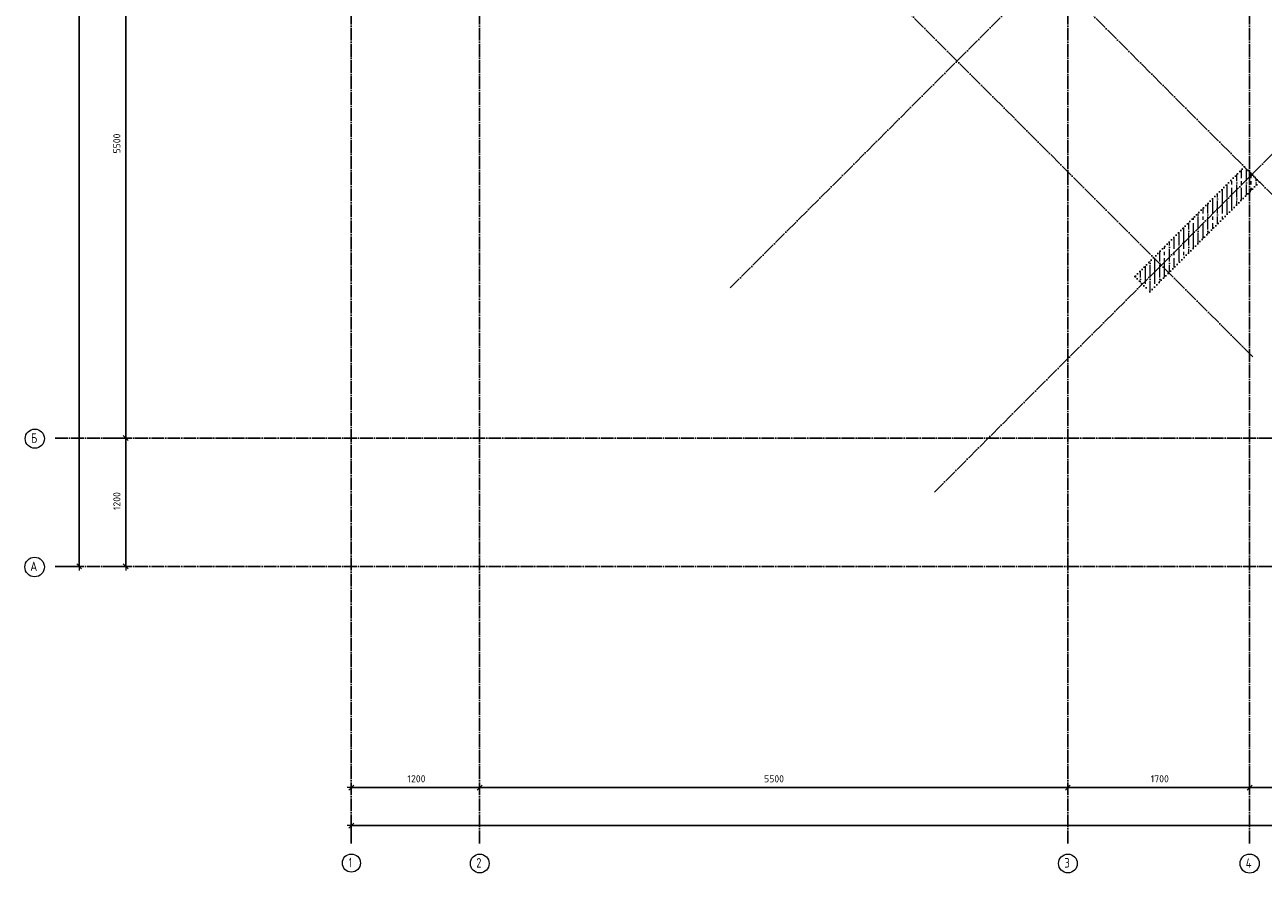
# Model space of a CAD drawing. Header units: millimetres. Extents: x -37663 to 118746, y -2869 to 47508.
# Tile 7 of 54: x -3053 to 8527, y -2869 to 5064. Entities that reach past the tile are written whole.
import ezdxf

# ---------------------------------------------------------------- set-up
doc = ezdxf.new("R2010")
doc.units = ezdxf.units.MM
doc.header["$PDMODE"] = 65
for name, pattern in [('______11', [150, 120, -15, 0, -15]), ('______5', [330, 240, -30, 30, -30]), ('______9', [30, 0, -30])]:
    doc.linetypes.add(name, pattern=pattern)
doc.layers.add('Колонна (2)', color=7, linetype='Continuous', lineweight=35)
doc.layers.add('Размерная линия_ общее', color=7, linetype='Continuous', lineweight=13)
doc.layers.add('Осевая линия_ общее', color=7, linetype='______5', lineweight=13, true_color=0xa0a0a0)
doc.styles.add('ISOCPEUR', font='ISOCPEUR')
doc.dimstyles.new('DIMSTYLE_2', dxfattribs={"dimtxt": 66, "dimasz": 75, "dimexe": 0, "dimexo": 0, "dimgap": 33, "dimtad": 2, "dimdec": 0, "dimrnd": 5, "dimzin": 12, "dimdsep": 46, "dimtxsty": 'ISOCPEUR', "dimblk1": 'ALL_ML_STRICH', "dimblk2": 'ALL_ML_STRICH', "dimsah": 1, "dimcen": 0, "dimclrd": 7, "dimclre": 256, "dimclrt": 7, "dimadec": 0, "dimazin": 0, "dimtfac": 1, "dimtdec": 0, "dimtix": 1, "dimtmove": 2, "dimatfit": 3, "dimfxl": 0, "dimtzin": 0, "dimlwd": 0, "dimlwe": -3, "dimarcsym": 0})
doc.dimstyles.new('DIMSTYLE_3', dxfattribs={"dimtxt": 66, "dimasz": 75, "dimexe": 0, "dimexo": 0, "dimgap": 33, "dimtad": 2, "dimdec": 0, "dimrnd": 5, "dimzin": 12, "dimdsep": 46, "dimtxsty": 'ISOCPEUR', "dimblk1": 'ALL_ML_STRICH', "dimblk2": 'ALL_ML_STRICH', "dimsah": 1, "dimcen": 0, "dimclrd": 7, "dimclre": 256, "dimclrt": 7, "dimadec": 0, "dimazin": 0, "dimtfac": 1, "dimtdec": 0, "dimtix": 1, "dimtmove": 2, "dimatfit": 3, "dimfxl": 0, "dimtzin": 0, "dimlwd": 0, "dimlwe": -3, "dimarcsym": 0})

# ---------------------------------------------------------------- blocks, each defined once
blk = doc.blocks.new('ALL_ML_STRICH')
at = {"color": 0, "linetype": 'ByBlock', "lineweight": -2}
for p, q in [((-1, 0), (0.5, 0)), ((-0.3, -0.3), (0.3, 0.3)), ((0, -0.5), (0, 0.5))]:
    blk.add_line(p, q, dxfattribs=at)
blk = doc.blocks.new('*D4')
at = {"layer": 'DEFPOINTS', "color": 7, "linetype": 'Continuous', "lineweight": 13, "transparency": 33554687}
for p in [(-2418, 46490), (-2783, 0), (-2544, 0)]:
    blk.add_point(p, dxfattribs=at)
at = {"layer": 'Размерная линия_ общее', "color": 253, "linetype": 'Continuous', "lineweight": -2, "true_color": 0xa0a0a0, "transparency": 33554687}
for p, q in [((-2438, 46490), (-2544, 46490)), ((-2763, 0), (-2544, 0))]:
    blk.add_line(p, q, dxfattribs=at)
at = {"layer": 'Размерная линия_ общее', "color": 7, "linetype": 'Continuous', "lineweight": -2, "transparency": 33554687}
blk.add_line((-2544, 0), (-2544, 46490), dxfattribs=at)
at = {"layer": 'Размерная линия_ общее', "color": 7, "linetype": 'Continuous', "lineweight": 13, "transparency": 33554687, "xscale": 75, "yscale": 75, "zscale": 75}
for p, rotation in [((-2544, 46490), 90), ((-2544, 0), 270)]:
    blk.add_blockref('ALL_ML_STRICH', p, dxfattribs=dict(at, rotation=rotation))
at = {"layer": 'Размерная линия_ общее', "color": 7, "linetype": 'Continuous', "lineweight": 13, "transparency": 33554687, "insert": (-2627, 23242), "char_height": 66, "width": 330, "attachment_point": 5, "rotation": 90, "style": 'ISOCPEUR'}
blk.add_mtext('\\A1;{46490}', dxfattribs=at)
blk = doc.blocks.new('*D5')
at = {"layer": 'DEFPOINTS', "color": 7, "linetype": 'Continuous', "lineweight": 13, "transparency": 33554687}
for p in [(-2424, 1200), (-2424, 0), (-2109, 0)]:
    blk.add_point(p, dxfattribs=at)
at = {"layer": 'Размерная линия_ общее', "color": 253, "linetype": 'Continuous', "lineweight": -2, "true_color": 0xa0a0a0, "transparency": 33554687}
for p, q in [((-2324, 1200), (-2109, 1200)), ((-2324, 0), (-2109, 0))]:
    blk.add_line(p, q, dxfattribs=at)
at = {"layer": 'Размерная линия_ общее', "color": 7, "linetype": 'Continuous', "lineweight": -2, "transparency": 33554687}
blk.add_line((-2109, 0), (-2109, 1200), dxfattribs=at)
at = {"layer": 'Размерная линия_ общее', "color": 7, "linetype": 'Continuous', "lineweight": 13, "transparency": 33554687, "xscale": 75, "yscale": 75, "zscale": 75}
for p, rotation in [((-2109, 1200), 90), ((-2109, 0), 270)]:
    blk.add_blockref('ALL_ML_STRICH', p, dxfattribs=dict(at, rotation=rotation))
at = {"layer": 'Размерная линия_ общее', "color": 7, "linetype": 'Continuous', "lineweight": 13, "transparency": 33554687, "insert": (-2192, 610), "char_height": 66, "width": 264, "attachment_point": 5, "rotation": 90, "style": 'ISOCPEUR'}
blk.add_mtext('\\A1;{1200}', dxfattribs=at)
blk = doc.blocks.new('*D6')
at = {"layer": 'DEFPOINTS', "color": 7, "linetype": 'Continuous', "lineweight": 13, "transparency": 33554687}
for p in [(-2424, 6700), (-2424, 1200), (-2109, 1200)]:
    blk.add_point(p, dxfattribs=at)
at = {"layer": 'Размерная линия_ общее', "color": 253, "linetype": 'Continuous', "lineweight": -2, "true_color": 0xa0a0a0, "transparency": 33554687}
for p, q in [((-2324, 6700), (-2109, 6700)), ((-2324, 1200), (-2109, 1200))]:
    blk.add_line(p, q, dxfattribs=at)
at = {"layer": 'Размерная линия_ общее', "color": 7, "linetype": 'Continuous', "lineweight": -2, "transparency": 33554687}
blk.add_line((-2109, 1200), (-2109, 6700), dxfattribs=at)
at = {"layer": 'Размерная линия_ общее', "color": 7, "linetype": 'Continuous', "lineweight": 13, "transparency": 33554687, "xscale": 75, "yscale": 75, "zscale": 75}
for p, rotation in [((-2109, 6700), 90), ((-2109, 1200), 270)]:
    blk.add_blockref('ALL_ML_STRICH', p, dxfattribs=dict(at, rotation=rotation))
at = {"layer": 'Размерная линия_ общее', "color": 7, "linetype": 'Continuous', "lineweight": 13, "transparency": 33554687, "insert": (-2192, 3953), "char_height": 66, "width": 264, "attachment_point": 5, "rotation": 90, "style": 'ISOCPEUR'}
blk.add_mtext('\\A1;{5500}', dxfattribs=at)
blk = doc.blocks.new('*D19')
at = {"layer": 'DEFPOINTS', "color": 7, "linetype": 'Continuous', "lineweight": 13, "transparency": 33554687}
for p in [(0, -2424), (0, -2523), (25050, -2458)]:
    blk.add_point(p, dxfattribs=at)
at = {"layer": 'Размерная линия_ общее', "color": 253, "linetype": 'Continuous', "lineweight": -2, "true_color": 0xa0a0a0, "transparency": 33554687}
for p, q in [((0, -2503), (0, -2424)), ((25050, -2438), (25050, -2424))]:
    blk.add_line(p, q, dxfattribs=at)
at = {"layer": 'Размерная линия_ общее', "color": 7, "linetype": 'Continuous', "lineweight": -2, "transparency": 33554687}
blk.add_line((0, -2424), (25050, -2424), dxfattribs=at)
at = {"layer": 'Размерная линия_ общее', "color": 7, "linetype": 'Continuous', "lineweight": 13, "transparency": 33554687, "xscale": 75, "yscale": 75, "zscale": 75, "rotation": 180}
blk.add_blockref('ALL_ML_STRICH', (0, -2424), dxfattribs=at)
at = {"layer": 'Размерная линия_ общее', "color": 7, "linetype": 'Continuous', "lineweight": 13, "transparency": 33554687, "xscale": 75, "yscale": 75, "zscale": 75}
blk.add_blockref('ALL_ML_STRICH', (25050, -2424), dxfattribs=at)
at = {"layer": 'Размерная линия_ общее', "color": 7, "linetype": 'Continuous', "lineweight": 13, "transparency": 33554687, "insert": (12528, -2341), "char_height": 66, "width": 330, "attachment_point": 5, "style": 'ISOCPEUR'}
blk.add_mtext('\\A1;{25050}', dxfattribs=at)
blk = doc.blocks.new('*D147')
at = {"layer": 'DEFPOINTS', "color": 7, "linetype": 'Continuous', "lineweight": 13, "transparency": 33554687}
for p in [(0, -2069), (1200, -2068), (0, -2119)]:
    blk.add_point(p, dxfattribs=at)
at = {"layer": 'Размерная линия_ общее', "color": 253, "linetype": 'Continuous', "lineweight": -2, "true_color": 0xa0a0a0, "transparency": 33554687}
for p, q in [((0, -2069), (0, -2069)), ((1200, -2069), (1200, -2069))]:
    blk.add_line(p, q, dxfattribs=at)
at = {"layer": 'Размерная линия_ общее', "color": 7, "linetype": 'Continuous', "lineweight": -2, "transparency": 33554687}
blk.add_line((0, -2069), (1200, -2069), dxfattribs=at)
at = {"layer": 'Размерная линия_ общее', "color": 7, "linetype": 'Continuous', "lineweight": 13, "transparency": 33554687, "xscale": 75, "yscale": 75, "zscale": 75, "rotation": 180}
blk.add_blockref('ALL_ML_STRICH', (0, -2069), dxfattribs=at)
at = {"layer": 'Размерная линия_ общее', "color": 7, "linetype": 'Continuous', "lineweight": 13, "transparency": 33554687, "xscale": 75, "yscale": 75, "zscale": 75}
blk.add_blockref('ALL_ML_STRICH', (1200, -2069), dxfattribs=at)
at = {"layer": 'Размерная линия_ общее', "color": 7, "linetype": 'Continuous', "lineweight": 13, "transparency": 33554687, "insert": (610, -1986), "char_height": 66, "width": 264, "attachment_point": 5, "style": 'ISOCPEUR'}
blk.add_mtext('\\A1;{1200}', dxfattribs=at)
blk = doc.blocks.new('*D148')
at = {"layer": 'DEFPOINTS', "color": 7, "linetype": 'Continuous', "lineweight": 13, "transparency": 33554687}
for p in [(1200, -2068), (1200, -2069), (6700, -2051)]:
    blk.add_point(p, dxfattribs=at)
at = {"layer": 'Размерная линия_ общее', "color": 253, "linetype": 'Continuous', "lineweight": -2, "true_color": 0xa0a0a0, "transparency": 33554687}
for p, q in [((1200, -2069), (1200, -2069)), ((6700, -2069), (6700, -2069))]:
    blk.add_line(p, q, dxfattribs=at)
at = {"layer": 'Размерная линия_ общее', "color": 7, "linetype": 'Continuous', "lineweight": -2, "transparency": 33554687}
blk.add_line((1200, -2069), (6700, -2069), dxfattribs=at)
at = {"layer": 'Размерная линия_ общее', "color": 7, "linetype": 'Continuous', "lineweight": 13, "transparency": 33554687, "xscale": 75, "yscale": 75, "zscale": 75, "rotation": 180}
blk.add_blockref('ALL_ML_STRICH', (1200, -2069), dxfattribs=at)
at = {"layer": 'Размерная линия_ общее', "color": 7, "linetype": 'Continuous', "lineweight": 13, "transparency": 33554687, "xscale": 75, "yscale": 75, "zscale": 75}
blk.add_blockref('ALL_ML_STRICH', (6700, -2069), dxfattribs=at)
at = {"layer": 'Размерная линия_ общее', "color": 7, "linetype": 'Continuous', "lineweight": 13, "transparency": 33554687, "insert": (3953, -1986), "char_height": 66, "width": 264, "attachment_point": 5, "style": 'ISOCPEUR'}
blk.add_mtext('\\A1;{5500}', dxfattribs=at)
blk = doc.blocks.new('*D149')
at = {"layer": 'DEFPOINTS', "color": 7, "linetype": 'Continuous', "lineweight": 13, "transparency": 33554687}
for p in [(8400, -1882), (6700, -2051), (6700, -2069)]:
    blk.add_point(p, dxfattribs=at)
at = {"layer": 'Размерная линия_ общее', "color": 253, "linetype": 'Continuous', "lineweight": -2, "true_color": 0xa0a0a0, "transparency": 33554687}
for p, q in [((6700, -2069), (6700, -2069)), ((8400, -1982), (8400, -2069))]:
    blk.add_line(p, q, dxfattribs=at)
at = {"layer": 'Размерная линия_ общее', "color": 7, "linetype": 'Continuous', "lineweight": -2, "transparency": 33554687}
blk.add_line((6700, -2069), (8400, -2069), dxfattribs=at)
at = {"layer": 'Размерная линия_ общее', "color": 7, "linetype": 'Continuous', "lineweight": 13, "transparency": 33554687, "xscale": 75, "yscale": 75, "zscale": 75, "rotation": 180}
blk.add_blockref('ALL_ML_STRICH', (6700, -2069), dxfattribs=at)
at = {"layer": 'Размерная линия_ общее', "color": 7, "linetype": 'Continuous', "lineweight": 13, "transparency": 33554687, "xscale": 75, "yscale": 75, "zscale": 75}
blk.add_blockref('ALL_ML_STRICH', (8400, -2069), dxfattribs=at)
at = {"layer": 'Размерная линия_ общее', "color": 7, "linetype": 'Continuous', "lineweight": 13, "transparency": 33554687, "insert": (7560, -1986), "char_height": 66, "width": 264, "attachment_point": 5, "style": 'ISOCPEUR'}
blk.add_mtext('\\A1;{1700}', dxfattribs=at)
blk = doc.blocks.new('*D150')
at = {"layer": 'DEFPOINTS', "color": 7, "linetype": 'Continuous', "lineweight": 13, "transparency": 33554687}
for p in [(8400, -1882), (8400, -2069), (13900, -1990)]:
    blk.add_point(p, dxfattribs=at)
at = {"layer": 'Размерная линия_ общее', "color": 253, "linetype": 'Continuous', "lineweight": -2, "true_color": 0xa0a0a0, "transparency": 33554687}
for p, q in [((8400, -1982), (8400, -2069)), ((13900, -2090), (13900, -2069))]:
    blk.add_line(p, q, dxfattribs=at)
at = {"layer": 'Размерная линия_ общее', "color": 7, "linetype": 'Continuous', "lineweight": -2, "transparency": 33554687}
blk.add_line((8400, -2069), (13900, -2069), dxfattribs=at)
at = {"layer": 'Размерная линия_ общее', "color": 7, "linetype": 'Continuous', "lineweight": 13, "transparency": 33554687, "xscale": 75, "yscale": 75, "zscale": 75, "rotation": 180}
blk.add_blockref('ALL_ML_STRICH', (8400, -2069), dxfattribs=at)
at = {"layer": 'Размерная линия_ общее', "color": 7, "linetype": 'Continuous', "lineweight": 13, "transparency": 33554687, "xscale": 75, "yscale": 75, "zscale": 75}
blk.add_blockref('ALL_ML_STRICH', (13900, -2069), dxfattribs=at)
at = {"layer": 'Размерная линия_ общее', "color": 7, "linetype": 'Continuous', "lineweight": 13, "transparency": 33554687, "insert": (11153, -1986), "char_height": 66, "width": 264, "attachment_point": 5, "style": 'ISOCPEUR'}
blk.add_mtext('\\A1;{5500}', dxfattribs=at)
blk = doc.blocks.new('СЛОЖНЫЙ_ОБЪЕКТ_1')
at = {"layer": 'Осевая линия_ общее', "color": 253, "linetype": '______11', "lineweight": -3, "true_color": 0xa0a0a0, "transparency": 33554687}
for p, q in [((0, -2590), (0, 47490)), ((1200, -2590), (1200, 47490)), ((6700, -2590), (6700, 47490)), ((8400, -2590), (8400, 47490)), ((3543, 2603), (20705, 19765)), ((5452, 694), (22614, 17855)), ((9278, 2808), (2815, 9271)), ((8429, 1960), (1966, 8423)), ((-2770, 1200), (26050, 1200)), ((-2770, 0), (26050, 0))]:
    blk.add_line(p, q, dxfattribs=at)
at = {"layer": 'Осевая линия_ общее', "color": 7, "linetype": 'Continuous', "lineweight": 13, "transparency": 33554687}
for centre, radius in [((-2959, 1194), 89.6), ((-2961, -6), 91.7), ((1, -2774), 84.6), ((1201, -2778), 87.7), ((6701, -2778), 87.7), ((8400, -2779), 89.6)]:
    blk.add_circle(centre, radius, dxfattribs=at)
at = {"layer": 'Осевая линия_ общее', "color": 7, "linetype": 'Continuous', "lineweight": 13, "transparency": 33554687, "char_height": 90, "attachment_point": 7, "style": 'ISOCPEUR'}
for s, insert, width in [('\\W0.80;Б', (-2995, 1155), 107.95), ('\\W0.82;А', (-3002, -45), 117.79), ('\\W0.56;1', (-22, -2814), 70), ('\\W0.78;2', (1169, -2817), 97.92), ('\\W0.78;3', (6669, -2817), 97.92), ('\\W0.80;4', (8364, -2819), 107.95)]:
    blk.add_mtext(s, dxfattribs=dict(at, insert=insert, width=width))

msp = doc.modelspace()

# ---------------------------------------------------------------- hatches: boundary and pattern name
at = {"layer": 'Колонна (2)', "lineweight": 18, "transparency": 33554687}
h = msp.add_hatch(dxfattribs=at)
h.set_pattern_fill('__________541', color=256, scale=30, style=0, pattern_type=2)
h.set_pattern_definition([(90, (0, 0), (-90, 6e-15), [120, -15, 0, -15]), (90, (-45, 6e-15), (-90, 6e-15), [240, -30, 30, -30])])
h.paths.add_polyline_path([(7467.7, 2567.8), (8493, 3593.2), (8351.6, 3734.6), (7326.3, 2709.3)], flags=0)

# ---------------------------------------------------------------- linework, layer by layer
at = {"layer": 'Колонна (2)', "color": 7, "linetype": '______9', "lineweight": -3, "transparency": 33554687}
for p, q in [((8351.6, 3734.6), (7326.3, 2709.3)), ((8493, 3593.2), (8351.6, 3734.6)), ((7467.7, 2567.8), (8493, 3593.2)), ((7326.3, 2709.3), (7467.7, 2567.8))]:
    msp.add_line(p, q, dxfattribs=at)

# ---------------------------------------------------------------- block references
at = {"layer": 'Осевая линия_ общее', "color": 253, "linetype": '______11', "lineweight": -3, "true_color": 0xa0a0a0, "transparency": 33554687}
msp.add_blockref('СЛОЖНЫЙ_ОБЪЕКТ_1', (0, 0), dxfattribs=at)

# ---------------------------------------------------------------- dimensions: what is measured, and where the dimension line sits
at = {"layer": 'Размерная линия_ общее', "color": 7, "linetype": 'Continuous', "lineweight": 13, "transparency": 33554687}
for base, p1, p2, dimstyle, picture, middle in [((-2544.2, 46490), (-2763, 0), (-2437.8, 46490), 'DIMSTYLE_2', '*D4', (-2627.2, 23241.7)), ((-2108.6, 6700), (-2323.8, 1200), (-2323.8, 6700), 'DIMSTYLE_3', '*D6', (-2191.6, 3953.3)), ((-2108.6, 1200), (-2323.8, 0), (-2323.8, 1200), 'DIMSTYLE_3', '*D5', (-2191.6, 609.9))]:
    dim = msp.add_linear_dim(base=base, p1=p1, p2=p2, angle=90, dimstyle=dimstyle, override={"dimpost": '<>', "dimclrd": 7, "dimclre": 253, "dimclrt": 7, "dimlwd": 0, "dimlwe": 65533}, dxfattribs=at)
    dim.commit()
    dim.dimension.update_dxf_attribs({"geometry": picture, "text_midpoint": middle, "dimtype": 160})
for base, p1, p2, picture, middle in [((1200, -2068.8), (0, -2068.8), (1200, -2068.8), '*D147', (609.9, -1985.8)), ((6700, -2068.8), (1200, -2068.8), (6700, -2068.8), '*D148', (3953.3, -1985.8)), ((8400, -2068.8), (6700, -2068.8), (8400, -1981.6), '*D149', (7559.9, -1985.8)), ((13900, -2068.8), (8400, -1981.6), (13900, -2090), '*D150', (11153.3, -1985.8)), ((25050, -2423.6), (0, -2503.1), (25050, -2437.7), '*D19', (12528.3, -2340.6))]:
    dim = msp.add_linear_dim(base=base, p1=p1, p2=p2, dimstyle='DIMSTYLE_3', override={"dimpost": '<>', "dimclrd": 7, "dimclre": 253, "dimclrt": 7, "dimlwd": 0, "dimlwe": 65533}, dxfattribs=at)
    dim.commit()
    dim.dimension.update_dxf_attribs({"geometry": picture, "text_midpoint": middle, "dimtype": 160})

doc.saveas('drawing.dxf')
